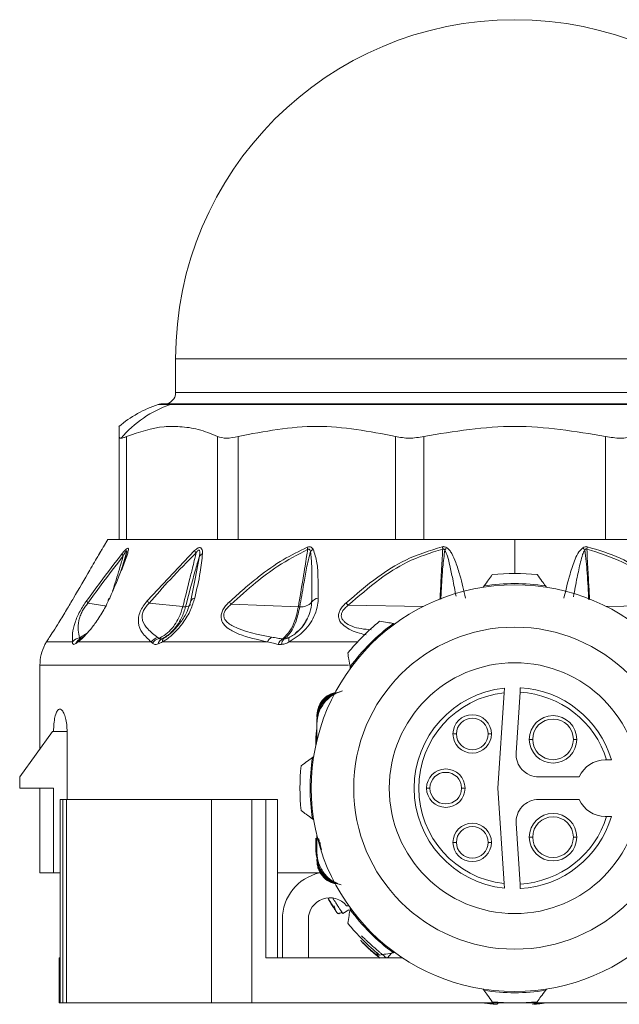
# Model space of a CAD drawing. Header units: millimetres. Extents: x -447 to 1924, y -61 to 422.
# Tile 51 of 65: x 806 to 832, y 153 to 196. Entities that reach past the tile are written whole.
import ezdxf

# ---------------------------------------------------------------- set-up
doc = ezdxf.new("R2010")
doc.units = ezdxf.units.MM

# ---------------------------------------------------------------- blocks, each defined once
blk = doc.blocks.new('Drawing View5')
at = {"color": 7, "linetype": 'Continuous', "lineweight": 18}
for p, q in [((-32.506, 3.001), (-32.506, 1.501)), ((-32.506, 3.001), (-2.506, 3.001)), ((-32.506, 1.501), (-2.506, 1.501)), ((-32.737, 0.976), (-33.274, 0.976)), ((-33.118, 1.001), (-32.586, 1.001)), ((-1.738, 0.976), (-32.737, 0.976)), ((-32.586, 1.001), (-1.894, 1.001)), ((-35.006, -4.999), (-35.006, -0.434)), ((-34.671, -4.999), (-34.671, -0.434)), ((-30.652, -4.999), (-30.652, -0.434)), ((-29.737, -4.999), (-29.737, -0.434)), ((-22.775, -4.999), (-22.775, -0.434)), ((-21.525, -4.999), (-21.525, -0.434)), ((-13.487, -4.999), (-13.487, -0.434)), ((-35.506, -4.999), (-35.695, -5.315)), ((-35.506, -4.999), (-35.006, -4.999)), ((-34.782, -4.999), (-34.994, -4.999)), ((-34.782, -4.999), (-30.52, -4.999)), ((-29.941, -4.999), (-30.52, -4.999)), ((-29.941, -4.999), (-22.559, -4.999)), ((-21.768, -4.999), (-22.559, -4.999)), ((-21.768, -4.999), (-17.506, -4.999)), ((-17.506, -4.999), (-13.244, -4.999)), ((-17.506, -4.999), (-17.506, -6.499)), ((-12.453, -4.999), (-13.244, -4.999)), ((-34.898, -6.344), (-34.671, -5.571)), ((-31.666, -5.486), (-33.762, -7.713)), ((-34.852, -6.224), (-34.802, -6.057)), ((-34.825, -6.123), (-34.744, -5.852)), ((-34.709, -5.766), (-34.775, -5.927)), ((-31.64, -6.732), (-31.45, -5.741)), ((-31.841, -7.776), (-31.64, -6.732)), ((-18.864, -7.051), (-18.906, -7.109)), ((-16.106, -7.109), (-16.148, -7.051)), ((-35.553, -7.954), (-36.383, -7.811)), ((-32.187, -7.968), (-33.675, -7.817)), ((-27.076, -7.973), (-30.05, -7.865)), ((-24.868, -7.906), (-21.555, -7.961)), ((-13.456, -7.961), (-10.143, -7.906)), ((-22.802, -8.723), (-22.872, -8.712)), ((-36.759, -9.345), (-36.419, -9.137)), ((-37.068, -9.524), (-38.216, -9.524)), ((-33.586, -9.524), (-36.818, -9.524)), ((-36.728, -9.389), (-36.787, -9.427)), ((-36.62, -9.333), (-36.539, -9.271)), ((-28.442, -9.524), (-33.09, -9.524)), ((-33.033, -9.364), (-33.043, -9.36)), ((-32.989, -9.333), (-32.847, -9.244)), ((-24.457, -9.524), (-27.483, -9.524)), ((-38.29, -9.649), (-38.283, -9.637)), ((-38.282, -9.635), (-38.286, -9.642)), ((-38.506, -10.553), (-38.506, -14.263)), ((-24.865, -10.553), (-38.506, -10.553)), ((-24.793, -10.633), (-24.782, -10.702)), ((-17.447, -14.434), (-17.272, -11.755)), ((-17.975, -11.775), (-18.25, -15.999)), ((-26.256, -12.785), (-26.256, -12.859)), ((-26.256, -12.969), (-26.256, -13.043)), ((-26.256, -13.893), (-26.256, -13.043)), ((-37.952, -13.499), (-39.402, -15.499)), ((-37.902, -13.499), (-37.952, -13.499)), ((-37.305, -13.499), (-37.902, -13.499)), ((-37.305, -16.499), (-37.305, -13.499)), ((-26.256, -13.154), (-26.256, -13.893)), ((-26.306, -13.749), (-26.306, -14.112)), ((-26.256, -13.749), (-26.306, -13.749)), ((-20.088, -13.599), (-20.238, -13.599)), ((-18.688, -13.599), (-18.538, -13.599)), ((-16.713, -13.84), (-16.863, -13.84)), ((-14.913, -13.84), (-14.763, -13.84)), ((-26.396, -14.599), (-26.453, -14.641)), ((-13.444, -14.749), (-13.506, -14.749)), ((-39.402, -15.999), (-39.402, -15.499)), ((-14.651, -15.499), (-16.449, -15.499)), ((-37.902, -15.999), (-39.402, -15.999)), ((-38.506, -15.999), (-38.506, -19.749)), ((-37.902, -15.999), (-37.902, -19.749)), ((-21.256, -15.999), (-21.406, -15.999)), ((-19.856, -15.999), (-19.706, -15.999)), ((-18.25, -15.999), (-17.975, -20.223)), ((-37.606, -16.499), (-37.606, -23.499)), ((-37.606, -16.499), (-37.5, -16.499)), ((-37.5, -16.499), (-37.5, -25.499)), ((-37.5, -16.499), (-37.332, -16.499)), ((-37.332, -16.499), (-37.332, -25.499)), ((-37.332, -16.499), (-30.923, -16.499)), ((-30.923, -16.499), (-30.923, -25.499)), ((-30.923, -16.499), (-29.14, -16.499)), ((-29.14, -16.499), (-29.14, -25.499)), ((-29.14, -16.499), (-28.51, -16.499)), ((-28.51, -16.499), (-28.51, -23.499)), ((-28.005, -16.499), (-28.005, -23.499)), ((-16.449, -16.499), (-14.651, -16.499)), ((-26.453, -17.357), (-26.396, -17.399)), ((-13.506, -17.249), (-13.444, -17.249)), ((-17.272, -20.243), (-17.447, -17.564)), ((-26.306, -18.214), (-26.306, -18.749)), ((-26.256, -18.844), (-26.256, -18.106)), ((-16.713, -18.166), (-16.863, -18.166)), ((-14.913, -18.166), (-14.763, -18.166)), ((-26.106, -18.398), (-26.106, -18.486)), ((-20.088, -18.399), (-20.238, -18.399)), ((-18.688, -18.399), (-18.538, -18.399)), ((-26.256, -18.749), (-26.306, -18.749)), ((-26.256, -18.955), (-26.256, -18.844)), ((-26.256, -19.029), (-26.256, -18.955)), ((-26.256, -19.214), (-26.256, -19.14)), ((-38.506, -19.749), (-37.902, -19.749)), ((-37.606, -19.749), (-37.902, -19.749)), ((-28.006, -19.749), (-26.093, -19.749)), ((-24.852, -21.199), (-24.947, -21.199)), ((-24.782, -21.295), (-24.793, -21.365)), ((-24.847, -21.377), (-25.115, -21.542)), ((-27.784, -23.499), (-27.784, -21.799)), ((-26.634, -21.799), (-26.634, -23.499)), ((-37.663, -23.499), (-37.663, -25.499)), ((-37.663, -23.499), (-37.606, -23.499)), ((-37.606, -23.499), (-37.606, -25.499)), ((-28.497, -23.499), (-28.51, -23.499)), ((-22.481, -23.499), (-28.497, -23.499)), ((-23.217, -23.497), (-23.199, -23.479)), ((-22.964, -23.301), (-23.14, -23.499)), ((-22.872, -23.286), (-22.802, -23.275)), ((-18.906, -24.889), (-18.864, -24.946)), ((-16.148, -24.946), (-16.106, -24.889)), ((-37.663, -25.499), (-37.606, -25.499)), ((-37.606, -25.499), (-37.5, -25.499)), ((-37.5, -25.499), (-37.332, -25.499)), ((-37.332, -25.499), (-30.923, -25.499)), ((-30.923, -25.499), (-29.14, -25.499)), ((-5.871, -25.499), (-29.14, -25.499))]:
    blk.add_line(p, q, dxfattribs=at)
at = {"color": 7, "linetype": 'Continuous', "lineweight": 18, "flags": 128}
for points in [[(-34.729, -5.804), (-34.734, -5.817), (-34.736, -5.821)], [(-26.256, -13.365), (-26.277, -13.456), (-26.306, -13.749)], [(-26.306, -18.749), (-26.287, -18.944), (-26.256, -19.061)]]:
    blk.add_lwpolyline(points, dxfattribs=at)
at = {"color": 7, "linetype": 'Continuous', "lineweight": 18}
blk.add_circle((-17.506, -15.999), 7.125, dxfattribs=at)
for centre, radius, start, end in [((-17.506, 3.001), 15, 0, 180), ((-33.006, 1.501), 0.5, 270, 0), ((-31.668, -3.917), 5.15, 108.1664, 130.4986), ((-31.129, -3.722), 4.965, 108.8874, 139.7785), ((-33.118, 0.501), 0.5, 90, 108.1664), ((-32.586, 0.533), 0.468, 90.0132, 108.7828), ((-34.594, -5.564), 0.276, 189.9537, 214.6475), ((-30.938, -5.114), 0.817, 207.0633, 215.688), ((-31.139, -5.962), 0.381, 117.5432, 144.6363), ((-25.5, -5.09), 1.218, 191.8977, 196.7732), ((-26.01, -6.013), 0.716, 125.0015, 137.8975), ((-13.114, -3.919), 7.726, 190.4457, 191.199), ((-19.711, -6.096), 1.091, 137.4852, 144.4164), ((-15.301, -6.096), 1.091, 35.5839, 42.5146), ((-21.898, -3.918), 7.728, 348.8011, 349.5542), ((-34.554, -5.891), 0.195, 123.8797, 153.4099), ((-17.506, -15.999), 9.5, 84.0016, 95.9984), ((-17.506, -15.999), 9.05, 81.3677, 98.6323), ((-17.506, -15.999), 9, 359.9991, 179.9991), ((-36.195, -7.652), 0.246, 191.7232, 220.2294), ((-35.391, -7.688), 0.104, 107.235, 192.5457), ((-32.973, -7.145), 0.972, 215.7026, 223.7498), ((-31.705, -7.762), 0.137, 151.246, 185.5908), ((-31.617, -7.833), 0.249, 100.4115, 146.7201), ((-27.569, -5.684), 3.304, 219.0252, 221.3042), ((-26.948, -7.355), 0.622, 263.8843, 317.4106), ((-26.143, -7.995), 0.41, 97.2379, 147.6707), ((-26.665, -9.712), 2.547, 45.1412, 48.4187), ((-32.049, -7.725), 0.247, 266.4774, 322.3124), ((-27.031, -6.721), 1.253, 267.9402, 270.7717), ((-17.506, -15.999), 9.5, 129.0016, 140.9984), ((-17.506, -15.999), 9.05, 126.3677, 143.6323), ((-36.566, -9.724), 0.371, 109.3852, 160.1994), ((-36.545, -9.609), 0.286, 105.2957, 162.6775), ((-33.142, -9.868), 0.562, 106.3755, 142.1998), ((-33.079, -9.907), 0.56, 106.6775, 144.538), ((-32.954, -9.673), 0.33, 119.6068, 170.7232), ((-32.888, -9.509), 0.203, 119.953, 184.2541), ((-28.012, -9.72), 0.473, 121.542, 155.5687), ((-27.521, -9.794), 0.476, 123.312, 160.839), ((-27.432, -9.675), 0.392, 135.1957, 175.4112), ((-27.211, -9.417), 0.292, 163.2771, 201.4278), ((-36.506, -10.553), 2, 153.1176, 180), ((-17.506, -15.999), 5.55, 0, 180), ((-17.506, -15.999), 4.45, 95.8809, 264.1191), ((-17.506, -15.999), 4.25, 17.1046, 86.8491), ((-17.506, -15.999), 4.45, 16.3139, 86.8232), ((-17.506, -15.999), 4.25, 96.3377, 263.6623), ((-19.388, -13.599), 0.85, 0, 180), ((-19.388, -13.599), 0.7, 360, 180), ((-15.813, -13.84), 1.05, 0, 180), ((-15.813, -13.84), 0.9, 360, 180), ((-19.388, -13.599), 0.85, 180, 0), ((-19.388, -13.599), 0.7, 180, 360), ((-15.813, -13.84), 1.05, 180, 0), ((-15.813, -13.84), 0.9, 180, 360), ((-17.506, -15.999), 9.05, 171.3677, 188.6323), ((-16.449, -14.499), 1, 176.2717, 270), ((-13.506, -15.999), 1.25, 90, 156.4218), ((-17.506, -15.999), 9.5, 174.0016, 185.9984), ((-20.556, -15.999), 0.85, 0, 180), ((-20.556, -15.999), 0.7, 360, 180), ((-17.506, -15.999), 9, 179.9991, 359.9991), ((-17.506, -15.999), 5.55, 180, 0), ((-20.556, -15.999), 0.85, 180, 0), ((-20.556, -15.999), 0.7, 180, 360), ((-16.449, -17.499), 1, 90, 183.7283), ((-13.506, -15.999), 1.25, 203.5782, 270), ((-17.506, -15.999), 4.25, 273.1509, 342.8954), ((-17.506, -15.999), 4.45, 273.1768, 343.6861), ((-15.813, -18.166), 1.05, 0, 180), ((-15.813, -18.166), 0.9, 360, 180), ((-19.388, -18.399), 0.85, 0, 180), ((-19.388, -18.399), 0.7, 360, 180), ((-15.813, -18.166), 1.05, 180, 0), ((-15.813, -18.166), 0.9, 180, 360), ((-19.388, -18.399), 0.85, 180, 0), ((-19.388, -18.399), 0.7, 180, 360), ((-25.684, -21.799), 2.1, 102.5279, 180), ((-25.684, -21.799), 0.95, 39.1667, 180), ((-17.506, -15.999), 9.05, 216.3677, 233.6323), ((-17.506, -15.999), 9.5, 219.0016, 230.9984), ((-17.506, -15.999), 9.05, 261.3677, 278.6323), ((-17.506, -15.999), 9.5, 264.0016, 275.9984)]:
    blk.add_arc(centre, radius, start, end, dxfattribs=at)
for points, knots in [([(-30.652, -0.434), (-30.935, -0.319), (-31.484, -0.096), (-32.276, 0.005), (-33.339, 0.023), (-34.12, -0.245), (-34.671, -0.434)], [0, 0, 0, 0, 0.21393, 0.414834, 0.587057, 1, 1, 1, 1]), ([(-22.775, -0.434), (-23.936, -0.214), (-26.256, 0.224), (-28.577, -0.214), (-29.737, -0.434)], [0, 0, 0, 0, 0.500234, 1, 1, 1, 1]), ([(-13.487, -0.434), (-14.826, -0.214), (-17.506, 0.224), (-20.185, -0.214), (-21.525, -0.434)], [0, 0, 0, 0, 0.499933, 1, 1, 1, 1]), ([(-35.006, -0.434), (-35.006, -0.356), (-35.006, -0.198), (-35.006, -0.069), (-35.006, 0.002), (-35.006, -0.004), (-35.006, -0.007)], [0, 0, 0, 0, 0.270801, 0.549911, 0.830383, 1, 1, 1, 1]), ([(-35.006, -0.434), (-35.001, -0.46), (-34.993, -0.506), (-34.942, -0.513), (-34.921, -0.516)], [0, 0, 0, 0, 0.573868, 1, 1, 1, 1]), ([(-34.921, -0.516), (-34.885, -0.511), (-34.82, -0.503), (-34.718, -0.455), (-34.671, -0.434)], [0, 0, 0, 0, 0.54545, 1, 1, 1, 1]), ([(-37.021, -7.588), (-36.779, -7.172), (-36.398, -6.517), (-35.968, -5.781), (-35.767, -5.437), (-35.708, -5.337), (-35.693, -5.311), (-35.695, -5.314), (-35.695, -5.315)], [0, 0, 0, 0, 0.502517, 0.792077, 0.924903, 0.959853, 0.991393, 1, 1, 1, 1]), ([(-34.866, -5.612), (-35.195, -6.038), (-35.726, -6.723), (-36.24, -7.433), (-36.436, -7.702)], [0, 0, 0, 0, 0.620302, 1, 1, 1, 1]), ([(-35.745, -5.4), (-35.767, -5.437), (-35.819, -5.526), (-35.882, -5.635), (-35.919, -5.697)], [0, 0, 0, 0, 0.423068, 1, 1, 1, 1]), ([(-34.663, -5.729), (-34.644, -5.671), (-34.611, -5.569), (-34.589, -5.449), (-34.599, -5.384), (-34.644, -5.383), (-34.707, -5.43), (-34.783, -5.509), (-34.837, -5.576), (-34.866, -5.612)], [0, 0, 0, 0, 0.215253, 0.384528, 0.526066, 0.634008, 0.741365, 0.859377, 1, 1, 1, 1]), ([(-34.744, -5.852), (-34.716, -5.764), (-34.679, -5.646), (-34.661, -5.534), (-34.664, -5.505), (-34.67, -5.497), (-34.68, -5.499), (-34.695, -5.511), (-34.724, -5.549), (-34.768, -5.622), (-34.802, -5.685), (-34.821, -5.721)], [0, 0, 0, 0, 0.3883566, 0.5202079, 0.5615594, 0.5993846, 0.6269174, 0.6554177, 0.7206544, 0.8386, 1, 1, 1, 1]), ([(-31.602, -5.591), (-31.985, -5.976), (-32.698, -6.692), (-33.366, -7.462), (-33.675, -7.817)], [0, 0, 0, 0, 0.538008, 1, 1, 1, 1]), ([(-32.187, -7.968), (-32.083, -7.555), (-31.934, -6.964), (-31.758, -6.253), (-31.666, -5.873), (-31.62, -5.672), (-31.602, -5.591)], [0, 0, 0, 0, 0.520969, 0.746084, 0.897635, 1, 1, 1, 1]), ([(-31.315, -5.624), (-31.317, -5.567), (-31.32, -5.461), (-31.372, -5.366), (-31.445, -5.349), (-31.513, -5.369), (-31.59, -5.417), (-31.639, -5.462), (-31.666, -5.486)], [0, 0, 0, 0, 0.288282, 0.527872, 0.63604, 0.745985, 0.866726, 1, 1, 1, 1]), ([(-31.662, -7.588), (-31.572, -7.205), (-31.413, -6.531), (-31.344, -5.897), (-31.315, -5.624)], [0, 0, 0, 0, 0.570277, 1, 1, 1, 1]), ([(-31.45, -5.741), (-31.442, -5.671), (-31.432, -5.588), (-31.444, -5.506), (-31.453, -5.48), (-31.465, -5.465), (-31.481, -5.461), (-31.497, -5.465), (-31.523, -5.483), (-31.56, -5.526), (-31.587, -5.567), (-31.602, -5.591)], [0, 0, 0, 0, 0.4179621, 0.499227, 0.5680035, 0.6251534, 0.663526, 0.7017402, 0.7444069, 0.8543682, 1, 1, 1, 1]), ([(-26.692, -5.341), (-27.047, -5.514), (-27.796, -5.879), (-28.708, -6.539), (-29.496, -7.181), (-29.918, -7.566), (-30.135, -7.765)], [0, 0, 0, 0, 0.2837068, 0.5987607, 0.793171, 1, 1, 1, 1]), ([(-26.666, -5.442), (-27.114, -5.673), (-27.916, -6.085), (-29.032, -6.938), (-29.691, -7.538), (-30.05, -7.865)], [0, 0, 0, 0, 0.365567, 0.653732, 1, 1, 1, 1]), ([(-27.076, -7.973), (-27.007, -7.556), (-26.908, -6.957), (-26.788, -6.217), (-26.718, -5.79), (-26.682, -5.546), (-26.666, -5.442)], [0, 0, 0, 0, 0.493755, 0.710629, 0.876371, 1, 1, 1, 1]), ([(-27.014, -7.973), (-26.956, -7.642), (-26.858, -7.075), (-26.723, -6.262), (-26.603, -5.779), (-26.541, -5.533)], [0, 0, 0, 0, 0.40792, 0.697704, 1, 1, 1, 1]), ([(-26.421, -5.427), (-26.439, -5.402), (-26.471, -5.359), (-26.532, -5.326), (-26.586, -5.318), (-26.636, -5.321), (-26.672, -5.334), (-26.692, -5.341)], [0, 0, 0, 0, 0.317365, 0.562223, 0.68531, 0.828098, 1, 1, 1, 1]), ([(-26.541, -5.533), (-26.547, -5.511), (-26.557, -5.474), (-26.58, -5.437), (-26.601, -5.423), (-26.617, -5.419), (-26.633, -5.422), (-26.65, -5.429), (-26.661, -5.437), (-26.666, -5.442)], [0, 0, 0, 0, 0.350592, 0.583117, 0.673422, 0.761724, 0.827666, 0.905665, 1, 1, 1, 1]), ([(-26.49, -7.776), (-26.485, -7.458), (-26.477, -6.922), (-26.472, -6.168), (-26.518, -5.743), (-26.541, -5.533)], [0, 0, 0, 0, 0.425144, 0.717363, 1, 1, 1, 1]), ([(-26.195, -7.588), (-26.198, -7.279), (-26.204, -6.754), (-26.232, -6.011), (-26.357, -5.623), (-26.421, -5.427)], [0, 0, 0, 0, 0.415711, 0.705132, 1, 1, 1, 1]), ([(-24.975, -7.807), (-24.514, -7.413), (-23.689, -6.707), (-22.277, -5.801), (-21.263, -5.489), (-20.713, -5.319)], [0, 0, 0, 0, 0.366467, 0.656613, 1, 1, 1, 1]), ([(-24.868, -7.906), (-24.417, -7.513), (-23.608, -6.809), (-22.226, -5.903), (-21.232, -5.589), (-20.694, -5.419)], [0, 0, 0, 0, 0.368099, 0.658336, 1, 1, 1, 1]), ([(-20.816, -7.646), (-20.798, -7.327), (-20.77, -6.833), (-20.734, -6.188), (-20.71, -5.765), (-20.698, -5.517), (-20.694, -5.419)], [0, 0, 0, 0, 0.429612, 0.665692, 0.868713, 1, 1, 1, 1]), ([(-20.78, -7.639), (-20.764, -7.394), (-20.734, -6.919), (-20.696, -6.193), (-20.632, -5.712), (-20.598, -5.461)], [0, 0, 0, 0, 0.337715, 0.654021, 1, 1, 1, 1]), ([(-20.713, -5.319), (-20.697, -5.317), (-20.662, -5.312), (-20.591, -5.318), (-20.545, -5.343), (-20.515, -5.359)], [0, 0, 0, 0, 0.222827, 0.488483, 1, 1, 1, 1]), ([(-20.694, -5.419), (-20.689, -5.417), (-20.678, -5.414), (-20.661, -5.413), (-20.64, -5.42), (-20.618, -5.436), (-20.605, -5.452), (-20.598, -5.461)], [0, 0, 0, 0, 0.132574, 0.271467, 0.437835, 0.686829, 1, 1, 1, 1]), ([(-20.598, -5.461), (-20.557, -5.552), (-20.458, -5.772), (-20.366, -6.208), (-20.236, -6.799), (-20.152, -7.254), (-20.105, -7.51)], [0, 0, 0, 0, 0.139404, 0.337507, 0.626202, 1, 1, 1, 1]), ([(-20.515, -5.359), (-20.474, -5.393), (-20.384, -5.469), (-20.249, -5.689), (-20.089, -6.06), (-19.884, -6.719), (-19.759, -7.252), (-19.68, -7.588)], [0, 0, 0, 0, 0.063949, 0.139633, 0.317237, 0.568463, 1, 1, 1, 1]), ([(-15.332, -7.588), (-15.249, -7.232), (-15.113, -6.646), (-14.886, -5.97), (-14.71, -5.565), (-14.56, -5.42), (-14.496, -5.359)], [0, 0, 0, 0, 0.456555, 0.748856, 0.894627, 1, 1, 1, 1]), ([(-14.91, -7.527), (-14.858, -7.245), (-14.764, -6.734), (-14.625, -6.112), (-14.528, -5.697), (-14.446, -5.528), (-14.413, -5.461)], [0, 0, 0, 0, 0.40719, 0.738888, 0.897629, 1, 1, 1, 1]), ([(-14.496, -5.359), (-14.465, -5.342), (-14.421, -5.319), (-14.35, -5.312), (-14.317, -5.317), (-14.299, -5.319)], [0, 0, 0, 0, 0.527893, 0.7496455, 1, 1, 1, 1]), ([(-14.413, -5.461), (-14.406, -5.452), (-14.394, -5.436), (-14.372, -5.42), (-14.352, -5.414), (-14.335, -5.413), (-14.324, -5.417), (-14.318, -5.419)], [0, 0, 0, 0, 0.312066, 0.577689, 0.709478, 0.846396, 1, 1, 1, 1]), ([(-14.413, -5.461), (-14.387, -5.63), (-14.334, -5.969), (-14.304, -6.511), (-14.265, -7.078), (-14.242, -7.475), (-14.23, -7.669)], [0, 0, 0, 0, 0.229459, 0.460748, 0.736265, 1, 1, 1, 1]), ([(-14.318, -5.419), (-13.779, -5.59), (-12.762, -5.912), (-11.383, -6.824), (-10.577, -7.528), (-10.143, -7.906)], [0, 0, 0, 0, 0.3425593, 0.6462348, 1, 1, 1, 1]), ([(-14.318, -5.419), (-14.309, -5.603), (-14.292, -5.942), (-14.261, -6.488), (-14.23, -7.047), (-14.207, -7.45), (-14.196, -7.646)], [0, 0, 0, 0, 0.247038, 0.456865, 0.736608, 1, 1, 1, 1]), ([(-14.299, -5.319), (-13.804, -5.467), (-12.862, -5.749), (-11.428, -6.623), (-10.557, -7.364), (-10.037, -7.807)], [0, 0, 0, 0, 0.308412, 0.587789, 1, 1, 1, 1]), ([(-34.821, -5.721), (-35.148, -6.147), (-35.676, -6.833), (-36.188, -7.542), (-36.383, -7.811)], [0, 0, 0, 0, 0.620078, 1, 1, 1, 1]), ([(-35.422, -7.588), (-35.244, -7.178), (-34.968, -6.543), (-34.743, -5.941), (-34.663, -5.729)], [0, 0, 0, 0, 0.647777, 1, 1, 1, 1]), ([(-35.296, -7.29), (-35.245, -7.124), (-35.143, -6.796), (-35.009, -6.355), (-34.901, -5.998), (-34.845, -5.803), (-34.821, -5.721)], [0, 0, 0, 0, 0.3184144, 0.6265902, 0.8445872, 1, 1, 1, 1]), ([(-35.054, -6.716), (-35.028, -6.651), (-34.916, -6.363), (-34.819, -6.075), (-34.744, -5.852)], [0, 0, 0, 0, 0.227109, 1, 1, 1, 1]), ([(-34.697, -5.697), (-34.702, -5.714), (-34.711, -5.749), (-34.724, -5.787), (-34.73, -5.807)], [0, 0, 0, 0, 0.486715, 1, 1, 1, 1]), ([(-32.064, -7.971), (-31.928, -7.443), (-31.738, -6.702), (-31.514, -5.955), (-31.45, -5.741)], [0, 0, 0, 0, 0.71325, 1, 1, 1, 1]), ([(-18.864, -7.051), (-18.797, -6.959), (-18.674, -6.791), (-18.553, -6.626), (-18.499, -6.551)], [0, 0, 0, 0, 0.550612, 1, 1, 1, 1]), ([(-16.513, -6.551), (-16.444, -6.645), (-16.323, -6.811), (-16.2, -6.979), (-16.148, -7.051)], [0, 0, 0, 0, 0.569214, 1, 1, 1, 1]), ([(-38.216, -9.524), (-38.178, -9.465), (-38.097, -9.341), (-37.906, -9.042), (-37.646, -8.631), (-37.333, -8.121), (-37.122, -7.761), (-37.021, -7.588)], [0, 0, 0, 0, 0.1471224, 0.3124059, 0.5079405, 0.7647124, 1, 1, 1, 1]), ([(-36.436, -7.702), (-36.489, -7.779), (-36.593, -7.928), (-36.741, -8.177), (-36.867, -8.431), (-37.006, -8.787), (-37.084, -9.163), (-37.073, -9.403), (-37.068, -9.524)], [0, 0, 0, 0, 0.1017236, 0.1977442, 0.3042694, 0.4235864, 0.7110771, 1, 1, 1, 1]), ([(-36.383, -7.811), (-36.43, -7.87), (-36.519, -7.982), (-36.642, -8.182), (-36.735, -8.388), (-36.865, -8.872), (-36.807, -9.129), (-36.759, -9.345)], [0, 0, 0, 0, 0.09476, 0.180727, 0.278153, 0.391304, 1, 1, 1, 1]), ([(-36.818, -9.524), (-36.746, -9.465), (-36.593, -9.341), (-36.322, -9.043), (-36.004, -8.634), (-35.675, -8.124), (-35.504, -7.763), (-35.422, -7.588)], [0, 0, 0, 0, 0.1468149, 0.3117355, 0.5067024, 0.7623101, 1, 1, 1, 1]), ([(-33.762, -7.713), (-33.824, -7.789), (-33.945, -7.938), (-34.081, -8.194), (-34.156, -8.45), (-34.158, -8.795), (-33.981, -9.172), (-33.728, -9.397), (-33.586, -9.524)], [0, 0, 0, 0, 0.0944189, 0.1824922, 0.2787502, 0.3896868, 0.6580242, 1, 1, 1, 1]), ([(-33.675, -7.817), (-33.732, -7.876), (-33.814, -7.961), (-33.897, -8.091), (-33.944, -8.187), (-33.976, -8.285), (-33.995, -8.426), (-33.953, -8.687), (-33.722, -9.007), (-33.454, -9.212), (-33.301, -9.329)], [0, 0, 0, 0, 0.08814, 0.127354, 0.16563, 0.208084, 0.253003, 0.357789, 0.633246, 1, 1, 1, 1]), ([(-33.09, -9.524), (-32.993, -9.465), (-32.786, -9.341), (-32.468, -9.044), (-32.129, -8.635), (-31.824, -8.125), (-31.715, -7.763), (-31.662, -7.588)], [0, 0, 0, 0, 0.146737, 0.311562, 0.506363, 0.761707, 1, 1, 1, 1]), ([(-31.824, -7.695), (-31.874, -7.856), (-31.974, -8.177), (-32.261, -8.653), (-32.564, -9.006), (-32.837, -9.246), (-32.98, -9.334), (-33.051, -9.378)], [0, 0, 0, 0, 0.252767, 0.504588, 0.754751, 0.87866, 1, 1, 1, 1]), ([(-30.135, -7.765), (-30.191, -7.82), (-30.297, -7.926), (-30.417, -8.104), (-30.49, -8.284), (-30.508, -8.517), (-30.397, -8.755), (-30.123, -8.993), (-29.511, -9.291), (-28.884, -9.428), (-28.442, -9.524)], [0, 0, 0, 0, 0.055904, 0.10622, 0.153662, 0.203296, 0.307891, 0.418501, 0.590067, 1, 1, 1, 1]), ([(-27.483, -9.524), (-27.245, -9.374), (-26.751, -9.061), (-26.37, -8.427), (-26.215, -7.928), (-26.201, -7.69), (-26.195, -7.588)], [0, 0, 0, 0, 0.323235, 0.671392, 0.858958, 1, 1, 1, 1]), ([(-26.74, -8.601), (-26.673, -8.476), (-26.528, -8.207), (-26.503, -7.927), (-26.49, -7.776)], [0, 0, 0, 0, 0.461054, 1, 1, 1, 1]), ([(-24.082, -9.214), (-24.181, -9.192), (-24.544, -9.113), (-24.945, -8.932), (-25.218, -8.663), (-25.299, -8.488), (-25.304, -8.311), (-25.25, -8.141), (-25.138, -7.966), (-25.031, -7.862), (-24.975, -7.807)], [0, 0, 0, 0, 0.129347, 0.473215, 0.582972, 0.679964, 0.750468, 0.824971, 0.90787, 1, 1, 1, 1]), ([(-33.24, -9.37), (-33.165, -9.331), (-32.982, -9.235), (-32.749, -9.03), (-32.528, -8.758), (-32.329, -8.422), (-32.238, -8.131), (-32.187, -7.968)], [0, 0, 0, 0, 0.154753, 0.378155, 0.536035, 0.740167, 1, 1, 1, 1]), ([(-33.117, -9.386), (-33.045, -9.348), (-32.869, -9.255), (-32.635, -9.049), (-32.413, -8.775), (-32.21, -8.435), (-32.116, -8.138), (-32.064, -7.971)], [0, 0, 0, 0, 0.154429, 0.377318, 0.534784, 0.73906, 1, 1, 1, 1]), ([(-32.064, -7.971), (-32.084, -7.972), (-32.12, -7.973), (-32.167, -7.969), (-32.187, -7.968)], [0, 0, 0, 0, 0.5598474, 1, 1, 1, 1]), ([(-30.05, -7.865), (-30.103, -7.908), (-30.2, -7.989), (-30.314, -8.131), (-30.377, -8.276), (-30.378, -8.416), (-30.283, -8.643), (-29.647, -9.054), (-28.865, -9.202), (-28.259, -9.316)], [0, 0, 0, 0, 0.053191, 0.098086, 0.139814, 0.182632, 0.23063, 0.405048, 1, 1, 1, 1]), ([(-27.782, -9.397), (-27.666, -9.291), (-27.46, -9.103), (-27.214, -8.597), (-27.125, -8.195), (-27.076, -7.973)], [0, 0, 0, 0, 0.365428, 0.649355, 1, 1, 1, 1]), ([(-27.71, -9.399), (-27.657, -9.356), (-27.532, -9.253), (-27.345, -8.991), (-27.145, -8.573), (-27.062, -8.192), (-27.014, -7.973)], [0, 0, 0, 0, 0.171049, 0.404806, 0.657867, 1, 1, 1, 1]), ([(-23.863, -8.995), (-24.157, -8.965), (-24.589, -8.921), (-24.972, -8.705), (-25.119, -8.556), (-25.178, -8.439), (-25.186, -8.309), (-25.132, -8.171), (-25.024, -8.031), (-24.923, -7.95), (-24.868, -7.906)], [0, 0, 0, 0, 0.3855637, 0.5667652, 0.642192, 0.7073083, 0.7706539, 0.8351812, 0.9106666, 1, 1, 1, 1]), ([(-27.2, -9.123), (-27.149, -9.089), (-26.926, -8.94), (-26.783, -8.686), (-26.672, -8.491)], [0, 0, 0, 0, 0.227113, 1, 1, 1, 1]), ([(-27.11, -9.07), (-27.103, -9.064), (-26.963, -8.95), (-26.824, -8.788), (-26.749, -8.622), (-26.74, -8.601)], [0, 0, 0, 0, 0.045689, 0.878516, 1, 1, 1, 1]), ([(-23.485, -8.616), (-23.369, -8.634), (-23.166, -8.666), (-22.961, -8.698), (-22.872, -8.712)], [0, 0, 0, 0, 0.5692143, 1, 1, 1, 1]), ([(-27.491, -9.333), (-27.42, -9.295), (-27.282, -9.222), (-27.166, -9.119), (-27.11, -9.07)], [0, 0, 0, 0, 0.518071, 1, 1, 1, 1]), ([(-38.283, -9.637), (-38.283, -9.636), (-38.28, -9.631), (-38.261, -9.596), (-38.232, -9.55), (-38.216, -9.524)], [0, 0, 0, 0, 0.096514, 0.484946, 1, 1, 1, 1]), ([(-36.759, -9.345), (-36.827, -9.365), (-36.948, -9.4), (-37.031, -9.486), (-37.068, -9.524)], [0, 0, 0, 0, 0.559282, 1, 1, 1, 1]), ([(-37.068, -9.524), (-37.067, -9.551), (-37.066, -9.604), (-37.031, -9.638), (-36.981, -9.637), (-36.937, -9.612), (-36.915, -9.599)], [0, 0, 0, 0, 0.273593, 0.542673, 0.764584, 1, 1, 1, 1]), ([(-36.915, -9.599), (-36.898, -9.587), (-36.867, -9.565), (-36.833, -9.536), (-36.818, -9.524)], [0, 0, 0, 0, 0.55931, 1, 1, 1, 1]), ([(-36.759, -9.345), (-36.762, -9.356), (-36.767, -9.377), (-36.754, -9.392), (-36.729, -9.393), (-36.702, -9.381), (-36.689, -9.375)], [0, 0, 0, 0, 0.255568, 0.50322, 0.749583, 1, 1, 1, 1]), ([(-36.689, -9.375), (-36.677, -9.368), (-36.655, -9.356), (-36.631, -9.34), (-36.62, -9.333)], [0, 0, 0, 0, 0.555849, 1, 1, 1, 1]), ([(-33.586, -9.524), (-33.577, -9.535), (-33.561, -9.554), (-33.543, -9.573), (-33.536, -9.582)], [0, 0, 0, 0, 0.558376, 1, 1, 1, 1]), ([(-33.536, -9.582), (-33.504, -9.606), (-33.455, -9.642), (-33.36, -9.644), (-33.306, -9.628), (-33.279, -9.62)], [0, 0, 0, 0, 0.4830665, 0.7400479, 1, 1, 1, 1]), ([(-33.301, -9.329), (-33.29, -9.337), (-33.27, -9.351), (-33.249, -9.364), (-33.24, -9.37)], [0, 0, 0, 0, 0.557314, 1, 1, 1, 1]), ([(-33.279, -9.62), (-33.245, -9.606), (-33.183, -9.581), (-33.119, -9.541), (-33.09, -9.524)], [0, 0, 0, 0, 0.554606, 1, 1, 1, 1]), ([(-33.24, -9.37), (-33.234, -9.376), (-33.222, -9.388), (-33.193, -9.396), (-33.158, -9.397), (-33.13, -9.39), (-33.117, -9.386)], [0, 0, 0, 0, 0.252688, 0.501352, 0.749494, 1, 1, 1, 1]), ([(-33.117, -9.386), (-33.094, -9.379), (-33.052, -9.365), (-33.009, -9.343), (-32.989, -9.333)], [0, 0, 0, 0, 0.549544, 1, 1, 1, 1]), ([(-28.442, -9.524), (-28.357, -9.546), (-28.202, -9.586), (-28.041, -9.622), (-27.97, -9.638)], [0, 0, 0, 0, 0.555292, 1, 1, 1, 1]), ([(-28.259, -9.316), (-28.172, -9.332), (-28.015, -9.36), (-27.853, -9.385), (-27.782, -9.397)], [0, 0, 0, 0, 0.554562, 1, 1, 1, 1]), ([(-27.822, -9.644), (-27.758, -9.631), (-27.643, -9.608), (-27.532, -9.55), (-27.483, -9.524)], [0, 0, 0, 0, 0.5601162, 1, 1, 1, 1]), ([(-27.782, -9.397), (-27.769, -9.399), (-27.746, -9.402), (-27.721, -9.4), (-27.71, -9.399)], [0, 0, 0, 0, 0.560007, 1, 1, 1, 1]), ([(-27.71, -9.399), (-27.669, -9.392), (-27.596, -9.379), (-27.523, -9.348), (-27.491, -9.333)], [0, 0, 0, 0, 0.5524725, 1, 1, 1, 1]), ([(-27.97, -9.638), (-27.943, -9.642), (-27.896, -9.65), (-27.845, -9.646), (-27.822, -9.644)], [0, 0, 0, 0, 0.560194, 1, 1, 1, 1]), ([(-24.793, -10.633), (-24.811, -10.52), (-24.843, -10.314), (-24.874, -10.111), (-24.889, -10.02)], [0, 0, 0, 0, 0.550612, 1, 1, 1, 1]), ([(-25.184, -11.72), (-25.312, -11.755), (-25.596, -11.833), (-25.948, -12.138), (-26.206, -12.559), (-26.239, -12.882), (-26.256, -13.043)], [0, 0, 0, 0, 0.214486, 0.476146, 0.737645, 1, 1, 1, 1]), ([(-25.255, -11.744), (-25.36, -11.768), (-25.615, -11.825), (-25.943, -12.097), (-26.204, -12.494), (-26.239, -12.809), (-26.256, -12.969)], [0, 0, 0, 0, 0.18745, 0.452675, 0.72094, 1, 1, 1, 1]), ([(-25.125, -11.695), (-25.283, -11.75), (-25.593, -11.859), (-25.817, -12.097), (-25.928, -12.215)], [0, 0, 0, 0, 0.5095325, 1, 1, 1, 1]), ([(-17.975, -11.775), (-17.974, -11.759), (-17.972, -11.729), (-17.969, -11.679), (-17.966, -11.636), (-17.964, -11.605), (-17.962, -11.579), (-17.962, -11.575), (-17.962, -11.572)], [0, 0, 0, 0, 0.149208, 0.283246, 0.504931, 0.633064, 0.758406, 1, 1, 1, 1]), ([(-17.259, -11.556), (-17.26, -11.559), (-17.26, -11.565), (-17.263, -11.611), (-17.267, -11.677), (-17.271, -11.729), (-17.272, -11.755)], [0, 0, 0, 0, 0.2500002, 0.5000002, 0.7500002, 1, 1, 1, 1]), ([(-26.256, -12.785), (-26.24, -12.645), (-26.208, -12.372), (-25.967, -12.03), (-25.691, -11.836), (-25.502, -11.784), (-25.44, -11.767)], [0, 0, 0, 0, 0.295904, 0.581829, 0.863182, 1, 1, 1, 1]), ([(-25.365, -11.768), (-25.429, -11.777), (-25.642, -11.806), (-25.938, -12.041), (-26.211, -12.407), (-26.241, -12.708), (-26.256, -12.859)], [0, 0, 0, 0, 0.126246, 0.417408, 0.708389, 1, 1, 1, 1]), ([(-37.305, -13.499), (-37.308, -13.391), (-37.316, -13.175), (-37.371, -12.887), (-37.451, -12.659), (-37.55, -12.515), (-37.655, -12.481), (-37.753, -12.571), (-37.831, -12.774), (-37.882, -13.06), (-37.9, -13.317), (-37.902, -13.464), (-37.902, -13.499)], [0, 0, 0, 0, 0.100795, 0.201493, 0.304873, 0.413747, 0.527057, 0.641563, 0.753853, 0.862272, 0.967136, 1, 1, 1, 1]), ([(-25.928, -12.215), (-26.021, -12.354), (-26.21, -12.639), (-26.24, -12.98), (-26.256, -13.154)], [0, 0, 0, 0, 0.489594, 1, 1, 1, 1]), ([(-26.954, -15.006), (-26.859, -14.937), (-26.693, -14.816), (-26.526, -14.693), (-26.453, -14.641)], [0, 0, 0, 0, 0.569214, 1, 1, 1, 1]), ([(-13.444, -14.749), (-13.427, -14.749), (-13.396, -14.749), (-13.344, -14.749), (-13.289, -14.749), (-13.244, -14.749), (-13.238, -14.749), (-13.235, -14.749)], [0, 0, 0, 0, 0.1532456, 0.2906312, 0.5169345, 0.7643827, 1, 1, 1, 1]), ([(-28.51, -16.499), (-28.437, -16.499), (-28.291, -16.499), (-28.126, -16.499), (-28.027, -16.499), (-28.012, -16.499), (-28.005, -16.499)], [0, 0, 0, 0, 0.2793328, 0.5588645, 0.7793628, 1, 1, 1, 1]), ([(-26.453, -17.357), (-26.546, -17.29), (-26.713, -17.167), (-26.879, -17.046), (-26.954, -16.992)], [0, 0, 0, 0, 0.550612, 1, 1, 1, 1]), ([(-13.235, -17.249), (-13.238, -17.249), (-13.244, -17.249), (-13.289, -17.249), (-13.343, -17.249), (-13.396, -17.249), (-13.427, -17.249), (-13.444, -17.249)], [0, 0, 0, 0, 0.234483, 0.480542, 0.707812, 0.845903, 1, 1, 1, 1]), ([(-26.048, -18.728), (-26.059, -18.694), (-26.079, -18.633), (-26.112, -18.515), (-26.138, -18.419), (-26.156, -18.346), (-26.167, -18.302), (-26.177, -18.258), (-26.183, -18.234), (-26.186, -18.221)], [0, 0, 0, 0, 0.375395, 0.664309, 0.835357, 0.887104, 0.926937, 0.962067, 1, 1, 1, 1]), ([(-26.256, -18.844), (-26.24, -19.019), (-26.209, -19.363), (-26.017, -19.649), (-25.923, -19.789)], [0, 0, 0, 0, 0.510317, 1, 1, 1, 1]), ([(-26.256, -18.955), (-26.239, -19.117), (-26.206, -19.44), (-25.948, -19.86), (-25.596, -20.165), (-25.312, -20.243), (-25.184, -20.278)], [0, 0, 0, 0, 0.262361, 0.523865, 0.78552, 1, 1, 1, 1]), ([(-26.256, -19.029), (-26.238, -19.189), (-26.204, -19.504), (-25.942, -19.902), (-25.615, -20.174), (-25.36, -20.23), (-25.255, -20.254)], [0, 0, 0, 0, 0.279052, 0.547337, 0.812542, 1, 1, 1, 1]), ([(-26.256, -19.14), (-26.241, -19.29), (-26.21, -19.591), (-25.938, -19.957), (-25.642, -20.193), (-25.429, -20.221), (-25.365, -20.23)], [0, 0, 0, 0, 0.291464, 0.58257, 0.873608, 1, 1, 1, 1]), ([(-25.44, -20.231), (-25.502, -20.214), (-25.691, -20.163), (-25.969, -19.968), (-26.16, -19.685), (-26.243, -19.423), (-26.252, -19.284), (-26.256, -19.214)], [0, 0, 0, 0, 0.136543, 0.417549, 0.703003, 0.8502, 1, 1, 1, 1]), ([(-25.923, -19.789), (-25.815, -19.908), (-25.647, -20.094), (-25.415, -20.181), (-25.332, -20.212)], [0, 0, 0, 0, 0.641765, 1, 1, 1, 1]), ([(-17.962, -20.426), (-17.962, -20.423), (-17.962, -20.417), (-17.965, -20.372), (-17.969, -20.319), (-17.972, -20.269), (-17.974, -20.239), (-17.975, -20.223)], [0, 0, 0, 0, 0.240754, 0.492009, 0.714933, 0.849811, 1, 1, 1, 1]), ([(-17.272, -20.243), (-17.271, -20.269), (-17.267, -20.321), (-17.263, -20.387), (-17.26, -20.433), (-17.26, -20.439), (-17.259, -20.442)], [0, 0, 0, 0, 0.25, 0.5, 0.75, 1, 1, 1, 1]), ([(-25.758, -20.874), (-25.742, -20.9), (-25.696, -20.979), (-25.613, -21.114), (-25.516, -21.265), (-25.463, -21.344), (-25.436, -21.384)], [0, 0, 0, 0, 0.146748, 0.43206, 0.71662, 1, 1, 1, 1]), ([(-25.149, -21.491), (-25.157, -21.479), (-25.179, -21.446), (-25.234, -21.362), (-25.308, -21.249), (-25.403, -21.099), (-25.486, -20.968), (-25.537, -20.883), (-25.545, -20.869)], [0, 0, 0, 0, 0.1248716, 0.3155495, 0.5060623, 0.6750713, 0.9474981, 1, 1, 1, 1]), ([(-25.384, -21.485), (-25.389, -21.478), (-25.398, -21.464), (-25.472, -21.357), (-25.574, -21.202), (-25.674, -21.045), (-25.728, -20.953), (-25.746, -20.923)], [0, 0, 0, 0, 0.219103, 0.440486, 0.663576, 0.887834, 1, 1, 1, 1]), ([(-25.498, -21.212), (-25.486, -21.247), (-25.463, -21.315), (-25.436, -21.387), (-25.417, -21.434), (-25.412, -21.444), (-25.409, -21.449)], [0, 0, 0, 0, 0.271066, 0.528959, 0.772095, 1, 1, 1, 1]), ([(-25.384, -21.485), (-25.368, -21.506), (-25.346, -21.533), (-25.315, -21.544), (-25.307, -21.547)], [0, 0, 0, 0, 0.751766, 1, 1, 1, 1]), ([(-25.308, -21.55), (-25.299, -21.553), (-25.281, -21.559), (-25.277, -21.54), (-25.275, -21.531)], [0, 0, 0, 0, 0.553215, 1, 1, 1, 1]), ([(-25.307, -21.551), (-25.298, -21.554), (-25.281, -21.559), (-25.277, -21.54), (-25.275, -21.532)], [0, 0, 0, 0, 0.5565554, 1, 1, 1, 1]), ([(-25.286, -21.524), (-25.272, -21.525), (-25.246, -21.527), (-25.206, -21.52), (-25.169, -21.507), (-25.148, -21.494), (-25.137, -21.487)], [0, 0, 0, 0, 0.263004, 0.520422, 0.767336, 1, 1, 1, 1]), ([(-25.115, -21.542), (-25.118, -21.538), (-25.121, -21.533), (-25.145, -21.497), (-25.149, -21.491)], [0, 0, 0, 0, 0.860321, 1, 1, 1, 1]), ([(-24.889, -21.978), (-24.871, -21.862), (-24.839, -21.659), (-24.807, -21.454), (-24.793, -21.365)], [0, 0, 0, 0, 0.569214, 1, 1, 1, 1]), ([(-23.209, -23.486), (-23.221, -23.476), (-23.251, -23.452), (-23.329, -23.387), (-23.432, -23.301), (-23.567, -23.185), (-23.735, -23.04), (-23.9, -22.891), (-24.031, -22.771), (-24.13, -22.678), (-24.207, -22.606), (-24.27, -22.545), (-24.28, -22.536), (-24.286, -22.53)], [0, 0, 0, 0, 0.056466, 0.142688, 0.228837, 0.305261, 0.42845, 0.551652, 0.628071, 0.714204, 0.80037, 0.876807, 1, 1, 1, 1]), ([(-24.322, -22.736), (-24.318, -22.74), (-24.31, -22.748), (-24.25, -22.809), (-24.158, -22.899), (-24.061, -22.992), (-23.994, -23.053), (-23.972, -23.073)], [0, 0, 0, 0, 0.2225315, 0.4450654, 0.6679912, 0.8913393, 1, 1, 1, 1]), ([(-23.469, -23.522), (-23.497, -23.5), (-23.554, -23.455), (-23.702, -23.333), (-23.867, -23.19), (-24.031, -23.041), (-24.166, -22.914), (-24.259, -22.822), (-24.271, -22.81), (-24.277, -22.804)], [0, 0, 0, 0, 0.142209, 0.285514, 0.429569, 0.573672, 0.717051, 0.859316, 1, 1, 1, 1]), ([(-23.972, -23.073), (-23.949, -23.094), (-23.883, -23.156), (-23.763, -23.261), (-23.627, -23.377), (-23.552, -23.437), (-23.515, -23.467)], [0, 0, 0, 0, 0.146748, 0.43206, 0.71662, 1, 1, 1, 1]), ([(-23.624, -23.321), (-23.603, -23.35), (-23.561, -23.408), (-23.516, -23.468), (-23.498, -23.49), (-23.491, -23.499)], [0, 0, 0, 0, 0.371402, 0.724754, 1, 1, 1, 1]), ([(-22.872, -23.286), (-22.985, -23.304), (-23.19, -23.336), (-23.393, -23.367), (-23.485, -23.382)], [0, 0, 0, 0, 0.550612, 1, 1, 1, 1]), ([(-18.499, -25.447), (-18.568, -25.352), (-18.689, -25.187), (-18.811, -25.019), (-18.864, -24.946)], [0, 0, 0, 0, 0.569214, 1, 1, 1, 1]), ([(-16.148, -24.946), (-16.215, -25.039), (-16.337, -25.207), (-16.459, -25.372), (-16.513, -25.447)], [0, 0, 0, 0, 0.550612, 1, 1, 1, 1]), ([(-18.367, -25.56), (-18.375, -25.56), (-18.392, -25.558), (-18.522, -25.545), (-18.695, -25.526), (-18.826, -25.507), (-18.885, -25.499)], [0, 0, 0, 0, 0.258869, 0.520434, 0.784014, 1, 1, 1, 1]), ([(-18.781, -25.499), (-18.727, -25.506), (-18.615, -25.521), (-18.525, -25.531), (-18.478, -25.536)], [0, 0, 0, 0, 0.471223, 1, 1, 1, 1]), ([(-18.579, -25.499), (-18.569, -25.503), (-18.528, -25.519), (-18.477, -25.537), (-18.428, -25.553), (-18.417, -25.555), (-18.411, -25.556)], [0, 0, 0, 0, 0.094676, 0.414975, 0.716945, 1, 1, 1, 1]), ([(-18.367, -25.56), (-18.341, -25.561), (-18.306, -25.562), (-18.277, -25.546), (-18.27, -25.541)], [0, 0, 0, 0, 0.751767, 1, 1, 1, 1]), ([(-18.269, -25.544), (-18.26, -25.539), (-18.245, -25.529), (-18.257, -25.514), (-18.262, -25.507)], [0, 0, 0, 0, 0.5532147, 1, 1, 1, 1]), ([(-18.268, -25.544), (-18.259, -25.539), (-18.244, -25.529), (-18.256, -25.514), (-18.261, -25.507)], [0, 0, 0, 0, 0.556555, 1, 1, 1, 1]), ([(-16.727, -25.551), (-16.721, -25.55), (-16.709, -25.55), (-16.624, -25.543), (-16.496, -25.53), (-16.363, -25.516), (-16.273, -25.504), (-16.243, -25.5)], [0, 0, 0, 0, 0.222532, 0.445065, 0.667991, 0.891339, 1, 1, 1, 1]), ([(-16.104, -25.496), (-16.171, -25.505), (-16.31, -25.525), (-16.49, -25.545), (-16.619, -25.558), (-16.636, -25.56), (-16.645, -25.56)], [0, 0, 0, 0, 0.237033, 0.493629, 0.748229, 1, 1, 1, 1])]:
    blk.add_open_spline(points, degree=3, knots=knots, dxfattribs=at)
for points in [[(-30.652, -0.434), (-30.529, -0.475), (-30.284, -0.556), (-29.919, -0.475), (-29.737, -0.434)], [(-22.775, -0.434), (-22.578, -0.475), (-22.183, -0.556), (-21.744, -0.475), (-21.525, -0.434)], [(-13.487, -0.434), (-13.267, -0.475), (-12.829, -0.556), (-12.434, -0.475), (-12.237, -0.434)]]:
    blk.add_open_spline(points, degree=3, dxfattribs=at)

msp = doc.modelspace()

# ---------------------------------------------------------------- block references
at = {"color": 7, "linetype": 'Continuous', "lineweight": 18}
msp.add_blockref('Drawing View5', (845.145, 178.107), dxfattribs=at)

doc.saveas('drawing.dxf')
